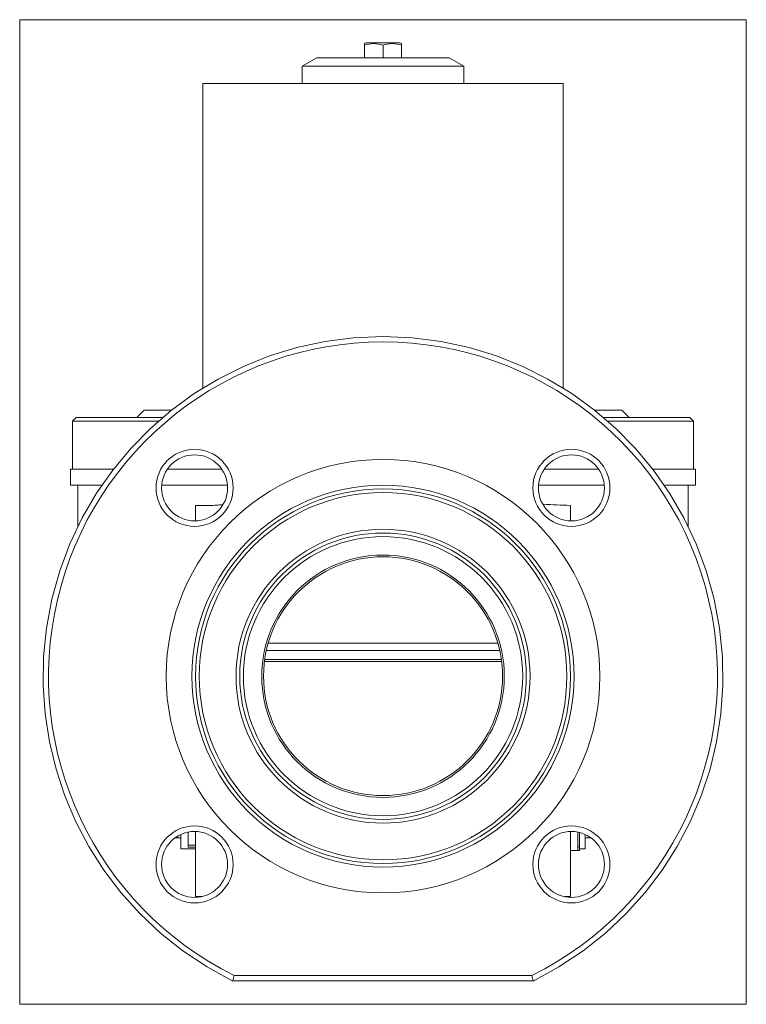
# Model space of a CAD drawing. Extents: x 4.3 to 12.1, y 0.6 to 11.1.
import ezdxf
from ezdxf.xclip import XClip

# ---------------------------------------------------------------- set-up
doc = ezdxf.new("R2010")
doc.units = 0
doc.header["$MEASUREMENT"] = 0
doc.header["$XCLIPFRAME"] = 2
doc.layers.get('0').update_dxf_attribs({"linetype": 'CONTINUOUS'})
for name, color, linetype in [('CEWKA_40-65', 7, 'CONTINUOUS'), ('T-026', 7, 'CONTINUOUS'), ('WA_031_01_00_005', 7, 'CONTINUOUS'), ('WA_031_01_00_010', 7, 'CONTINUOUS'), ('WA_031_01_00_012', 7, 'CONTINUOUS'), ('WA_053_01_01_001', 7, 'CONTINUOUS'), ('WA_065_01_00_001', 7, 'CONTINUOUS'), ('WA_065_01_02_003', 7, 'CONTINUOUS'), ('WA_067_01_02BEZ_', 7, 'CONTINUOUS'), ('Ś-006M6X12SZEŚC_', 7, 'CONTINUOUS')]:
    doc.layers.add(name, color=color, linetype=linetype)

# ---------------------------------------------------------------- blocks, each defined once
blk = doc.blocks.new('SE1')
at = {"layer": 'CEWKA_40-65', "color": 7, "linetype": 'CONTINUOUS', "lineweight": 0}
for p, q in [((6.3, 10.45), (10.159, 10.45)), ((6.3, 10.45), (6.3, 7.184)), ((10.159, 7.184), (10.159, 10.45))]:
    blk.add_line(p, q, dxfattribs=at)
at = {"layer": 'T-026', "color": 7, "linetype": 'CONTINUOUS', "lineweight": 0}
for p, q in [((10.336, 2.265), (10.336, 2.42)), ((10.316, 2.265), (10.336, 2.265)), ((10.316, 2.225), (10.336, 2.225)), ((10.336, 2.225), (10.336, 2.265))]:
    blk.add_line(p, q, dxfattribs=at)
at = {"layer": 'WA_031_01_00_005', "color": 7, "linetype": 'CONTINUOUS', "lineweight": 0}
for p, q in [((7.521, 10.725), (7.363, 10.634)), ((7.521, 10.725), (8.938, 10.725)), ((9.096, 10.634), (8.938, 10.725)), ((7.363, 10.634), (9.096, 10.634)), ((7.363, 10.634), (7.363, 10.45)), ((9.096, 10.45), (9.096, 10.634))]:
    blk.add_line(p, q, dxfattribs=at)
at = {"layer": 'WA_031_01_00_010', "color": 7, "linetype": 'CONTINUOUS', "lineweight": 0}
for p, q in [((6.002, 2.363), (6.025, 2.363)), ((6.025, 2.378), (6.025, 2.363)), ((10.434, 2.363), (10.434, 2.378)), ((10.434, 2.363), (10.457, 2.363))]:
    blk.add_line(p, q, dxfattribs=at)
at = {"layer": 'WA_031_01_00_012', "color": 7, "linetype": 'CONTINUOUS', "lineweight": 0}
for p, q in [((6.025, 2.378), (6.025, 2.363)), ((6.025, 2.363), (6.064, 2.363)), ((10.395, 2.363), (10.434, 2.363)), ((10.434, 2.363), (10.434, 2.378))]:
    blk.add_line(p, q, dxfattribs=at)
at = {"layer": 'WA_053_01_01_001', "color": 7, "linetype": 'CONTINUOUS', "lineweight": 0}
blk.add_line((6.962, 4.273), (9.497, 4.273), dxfattribs=at)
at = {"layer": 'WA_065_01_00_001', "color": 7, "linetype": 'CONTINUOUS', "lineweight": 0}
for p, q in [((4.942, 6.867), (4.903, 6.828)), ((4.942, 6.867), (5.867, 6.867)), ((5.671, 6.946), (5.592, 6.867)), ((5.671, 6.946), (5.963, 6.946)), ((10.496, 6.946), (10.789, 6.946)), ((10.592, 6.867), (11.517, 6.867)), ((10.867, 6.867), (10.789, 6.946)), ((11.556, 6.828), (11.517, 6.867)), ((4.903, 6.828), (4.903, 6.316)), ((4.903, 6.828), (5.822, 6.828)), ((10.637, 6.828), (11.556, 6.828)), ((11.556, 6.316), (11.556, 6.828))]:
    blk.add_line(p, q, dxfattribs=at)
at = {"layer": 'WA_065_01_02_003', "color": 7, "linetype": 'CONTINUOUS', "lineweight": 0}
for p, q in [((7, 4.45), (9.459, 4.45)), ((6.98, 4.371), (9.479, 4.371))]:
    blk.add_line(p, q, dxfattribs=at)
at = {"layer": 'WA_067_01_02BEZ_', "color": 7, "linetype": 'CONTINUOUS', "lineweight": 0}
for p, q in [((4.883, 6.316), (5.343, 6.316)), ((4.883, 6.316), (4.883, 6.143)), ((5.92, 6.316), (6.502, 6.316)), ((9.957, 6.316), (10.539, 6.316)), ((11.116, 6.316), (11.576, 6.316)), ((11.576, 6.143), (11.576, 6.316)), ((4.883, 6.143), (5.218, 6.143)), ((4.962, 6.143), (4.962, 5.703)), ((5.858, 6.143), (6.564, 6.143)), ((9.895, 6.143), (10.601, 6.143)), ((11.241, 6.143), (11.576, 6.143)), ((11.497, 5.703), (11.497, 6.143)), ((6.222, 5.761), (6.222, 5.926)), ((10.237, 5.926), (10.237, 5.76)), ((9.499, 4.253), (6.96, 4.253)), ((6.222, 1.733), (6.222, 2.429)), ((10.237, 2.43), (10.237, 1.733)), ((6.064, 2.245), (6.064, 2.399)), ((6.143, 2.284), (6.143, 2.425)), ((10.316, 2.425), (10.316, 2.225)), ((10.395, 2.399), (10.395, 2.245)), ((6.064, 2.245), (6.222, 2.245)), ((6.143, 2.263), (6.143, 2.284)), ((6.143, 2.284), (6.222, 2.284)), ((6.143, 2.263), (6.222, 2.263)), ((10.316, 2.225), (10.237, 2.225)), ((10.336, 2.245), (10.395, 2.245)), ((6.29, 1.733), (6.222, 1.733)), ((6.261, 1.733), (6.261, 1.726)), ((10.237, 1.733), (10.176, 1.733)), ((10.198, 1.726), (10.198, 1.733)), ((6.622, 0.828), (6.636, 0.887)), ((6.636, 0.887), (9.823, 0.887)), ((9.823, 0.887), (9.837, 0.828)), ((9.837, 0.828), (6.622, 0.828))]:
    blk.add_line(p, q, dxfattribs=at)
for centre, radius in [((6.211, 6.114), 0.413), ((6.211, 6.114), 0.354), ((10.248, 6.114), 0.413), ((10.248, 6.114), 0.354), ((8.23, 4.095), 2.323), ((8.23, 4.095), 2.047), ((8.23, 4.095), 2.008), ((8.23, 4.095), 1.969), ((8.23, 4.095), 1.575), ((8.23, 4.095), 1.535), ((8.23, 4.095), 1.496), ((8.23, 4.095), 1.299), ((8.23, 4.095), 1.28), ((6.211, 2.077), 0.413), ((6.211, 2.077), 0.354), ((10.248, 2.077), 0.413), ((10.248, 2.077), 0.354)]:
    blk.add_circle(centre, radius, dxfattribs=at)
for centre, radius, start, end in [((8.23, 4.095), 3.642, 296.1949, 243.8051), ((8.23, 4.095), 3.583, 296.4138, 243.5862), ((10.353, 12.144), 6.219, 266.2493, 268.9312)]:
    blk.add_arc(centre, radius, start, end, dxfattribs=at)
blk.add_open_spline([(6.516, 5.933), (6.51, 5.933), (6.505, 5.932), (6.476, 5.93), (6.452, 5.928), (6.405, 5.926), (6.382, 5.925), (6.312, 5.923), (6.266, 5.923), (6.222, 5.926)], degree=3, knots=[0.7359238, 0.7359238, 0.7359238, 0.7359238, 0.75, 0.75, 0.8125, 0.8125, 0.875, 0.875, 1, 1, 1, 1], dxfattribs=at)
at = {"layer": 'Ś-006M6X12SZEŚC_', "color": 7, "linetype": 'CONTINUOUS', "lineweight": 0}
for p, q in [((8.044, 10.883), (8.033, 10.876)), ((8.033, 10.859), (8.033, 10.876)), ((8.044, 10.883), (8.415, 10.883)), ((8.426, 10.876), (8.415, 10.883)), ((8.426, 10.876), (8.426, 10.858)), ((8.033, 10.859), (8.033, 10.725)), ((8.23, 10.859), (8.23, 10.725)), ((8.426, 10.858), (8.426, 10.725))]:
    blk.add_line(p, q, dxfattribs=at)
for centre, start, end in [((8.131, 10.59), 69.8527, 110.1241), ((8.328, 10.59), 69.8522, 110.1015)]:
    blk.add_arc(centre, 0.286, start, end, dxfattribs=at)

msp = doc.modelspace()

# ---------------------------------------------------------------- block references
at = {"color": 0, "lineweight": 0}
ref = msp.add_blockref('SE1', (0, 0), dxfattribs=at)
XClip(ref).set_block_clipping_path([(4.3378613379, 0.5776461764), (12.1213259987, 11.1327643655)])
ref.dxf.unprotected_set("ltscale", 0)

doc.saveas('drawing.dxf')
